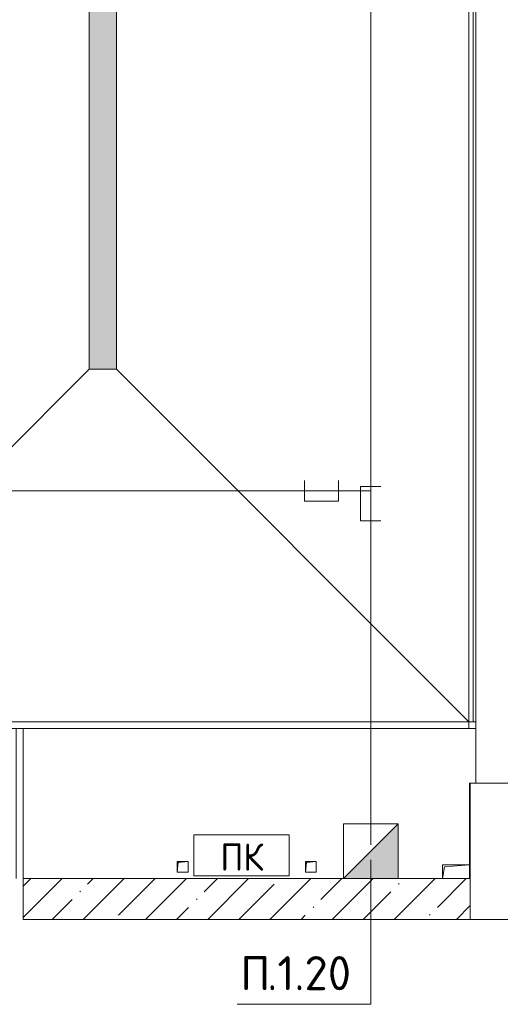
# Model space of a CAD drawing. Header units: millimetres. Extents: x -32229 to 169101, y -13689 to 125138.
# Tile 230 of 256: x 110130 to 113655, y 29227 to 36450. Entities that reach past the tile are written whole.
import ezdxf

# ---------------------------------------------------------------- set-up
doc = ezdxf.new("R2010")
doc.units = ezdxf.units.MM
for name, color, linetype, lineweight in [('A-____-NOTE-TEXT', 5, 'Continuous', 18), ('A-DETL-____-THIN', 7, 'Continuous', 9), ('A-FLOR-____-OTLN', 7, 'Continuous', 18), ('A-GENM-____-OTLN', 7, 'Continuous', 18), ('A-WALL-____-MCUT', 7, 'Continuous', 40), ('A-WALL-____-PATT', 7, 'Continuous', 40), ('G-____-____-TEXT', 7, 'Continuous', 9), ('M-EQPM-____-OTLN', 7, 'Continuous', 18), ('S-COLS-____-MCUT', 7, 'Continuous', 40)]:
    doc.layers.add(name, color=color, linetype=linetype, lineweight=lineweight)
doc.layers.add('A-DETL-____-OTLN', color=7, linetype='Continuous', lineweight=9, true_color=0x00a600)
doc.styles.add('GOST Common', font='GOST_Common.ttf', dxfattribs={"height": 200})
doc.styles.add('ISOCPEUR', font='isocpeur.ttf', dxfattribs={"height": 250})

# ---------------------------------------------------------------- blocks, each defined once
blk = doc.blocks.new('АР_Канал вертикальный прямоугольный - АПТ-5386077--01 ЭМ')
at = {"layer": 'M-EQPM-____-OTLN', "color": 253, "lineweight": 13, "true_color": 0xaaaaaa}
for p, q in [((40, 40), (-40, 40)), ((-40, 40), (-40, -40)), ((40, 40), (-40, 40)), ((-40, 40), (-40, -40)), ((-40, -40), (-40, 40)), ((-40, 40), (40, 40)), ((-40, -40), (-32, 32)), ((-40, -40), (-32, 32)), ((-32, 32), (40, 40)), ((-32, 32), (40, 40)), ((40, -40), (40, 40)), ((40, 40), (40, -40)), ((-40, -40), (40, -40)), ((40, -40), (-40, -40))]:
    blk.add_line(p, q, dxfattribs=at)
blk = doc.blocks.new('АР_Канал вертикальный прямоугольный - ОВ-5438748--01 ЭМ')
at = {"layer": 'M-EQPM-____-OTLN', "color": 253, "lineweight": 13, "true_color": 0xaaaaaa}
for p, q in [((100, 50), (-100, 50)), ((-100, 50), (-100, -50)), ((100, 50), (-100, 50)), ((-100, 50), (-100, -50)), ((-100, -50), (-100, 50)), ((-100, 50), (100, 50)), ((-100, -50), (-85, 35)), ((-100, -50), (-85, 35)), ((-85, 35), (100, 50)), ((-85, 35), (100, 50)), ((100, -50), (100, 50)), ((100, 50), (100, -50)), ((-100, -50), (100, -50)), ((100, -50), (-100, -50))]:
    blk.add_line(p, q, dxfattribs=at)
blk = doc.blocks.new('АР_Канал вертикальный прямоугольный - ПК-V49--01 ЭМ')
at = {"layer": 'M-EQPM-____-OTLN', "color": 253, "lineweight": 13, "true_color": 0xaaaaaa}
for p, q in [((350, 150), (-350, 150)), ((-350, 150), (-350, -150)), ((-350, -150), (-350, 150)), ((-350, 150), (350, 150)), ((350, -150), (350, 150)), ((350, 150), (350, -150)), ((-350, -150), (350, -150)), ((350, -150), (-350, -150))]:
    blk.add_line(p, q, dxfattribs=at)
blk = doc.blocks.new('АР-Заполнение деф_ шва - Д_ш_-5381064--01 ЭМ')
at = {"layer": 'A-GENM-____-OTLN', "color": 253, "lineweight": 13, "true_color": 0xaaaaaa}
for p, q in [((0, 25), (27292.93344, 25)), ((0, -25), (27292.93344, -25))]:
    blk.add_line(p, q, dxfattribs=at)
blk = doc.blocks.new('АР-Заполнение деф_ шва - Д_ш_-4330731--01 ЭМ')
at = {"layer": 'A-GENM-____-OTLN', "color": 253, "lineweight": 13, "true_color": 0xaaaaaa}
for p, q in [((0, 25), (5470, 25)), ((0, -25), (5470, -25))]:
    blk.add_line(p, q, dxfattribs=at)
blk = doc.blocks.new('АР-Заполнение деф_ шва - Д_ш_-V79--01 ЭМ')
at = {"layer": 'A-GENM-____-OTLN', "color": 253, "lineweight": 13, "true_color": 0xaaaaaa}
for p, q in [((0, 25), (1100, 25)), ((0, -25), (1100, -25))]:
    blk.add_line(p, q, dxfattribs=at)
blk = doc.blocks.new('АР_Лоток - 200х100h_ЛВ1-7518958--01 ЭМ')
at = {"layer": 'M-EQPM-____-OTLN', "lineweight": 13, "true_color": 0xf3f3f3}
blk.add_hatch(color=7, dxfattribs=at).paths.add_polyline_path([(0, -100), (10190, -100), (10190, 100), (0, 100)])
blk = doc.blocks.new('Наметкина 10_РД_АР_П_отсоединено_rvt-1--01 ЭМ')
at = {"layer": 'A-WALL-____-PATT', "lineweight": 5, "true_color": 0xaaaaaa}
h = blk.add_hatch(dxfattribs=at)
h.set_pattern_fill('FP_1', color=253, style=0, pattern_type=2)
h.set_pattern_definition([(45, (0, 0), (-228.0985, 228.0985), []), (45, (228.1, 0), (-228.0985, 228.0985), [403.225, -80.645, 6.706, -73.939])])
h.paths.add_polyline_path([(110155.3, 29850), (113435.3, 29850), (113435.3, 30150), (110155.3, 30150)])
at = {"layer": 'A-FLOR-____-OTLN', "color": 253, "lineweight": 13, "true_color": 0xaaaaaa}
for p, q in [((113425.3, 58550), (113425.3, 31300)), ((113455.3, 31300), (113455.3, 58550.1)), ((113475.3, 30850), (113475.3, 58550)), ((110640.3, 33885), (110640.3, 55965)), ((110840.3, 55965), (110840.3, 33885)), ((108055.3, 31300), (110640.3, 33885)), ((110840.3, 33885), (110640.3, 33885)), ((113425.3, 31300), (110840.3, 33885)), ((113425.3, 31300), (108055.3, 31300)), ((113425.3, 31300), (113455.3, 31300)), ((113475.3, 31250), (110155.3, 31250)), ((110155.3, 31250), (110155.3, 30150)), ((113475.3, 30850), (113475.3, 31250)), ((113430.3, 30250), (113430.3, 30850)), ((113430.3, 30850), (113435.3, 30850))]:
    blk.add_line(p, q, dxfattribs=at)
at = {"layer": 'A-WALL-____-MCUT', "color": 253, "lineweight": 13, "true_color": 0xaaaaaa}
for p, q in [((113230.3, 30150), (110155.3, 30150)), ((110155.3, 30150), (110155.3, 29850)), ((113435.3, 30150), (113430.3, 30150)), ((113435.3, 29850), (113435.3, 30150)), ((110155.3, 29850), (113435.3, 29850))]:
    blk.add_line(p, q, dxfattribs=at)
at = {"layer": 'S-COLS-____-MCUT', "color": 253, "lineweight": 15, "true_color": 0xaaaaaa}
for p, q in [((113435.3, 30850), (113435.3, 29850)), ((113835.3, 30850), (113435.3, 30850)), ((113435.3, 29850), (113835.3, 29850))]:
    blk.add_line(p, q, dxfattribs=at)
at = {"layer": 'A-GENM-____-OTLN', "color": 253, "lineweight": 13, "true_color": 0xaaaaaa, "rotation": 270}
for name, p in [('АР-Заполнение деф_ шва - Д_ш_-5381064--01 ЭМ', (113450.3, 58542.9)), ('АР-Заполнение деф_ шва - Д_ш_-V79--01 ЭМ', (110130.3, 31250))]:
    blk.add_blockref(name, p, dxfattribs=at)
at = {"layer": 'A-GENM-____-OTLN', "color": 253, "lineweight": 13, "true_color": 0xaaaaaa}
blk.add_blockref('АР-Заполнение деф_ шва - Д_ш_-4330731--01 ЭМ', (108005.3, 31275.1), dxfattribs=at)
at = {"layer": 'M-EQPM-____-OTLN', "color": 253, "lineweight": 13, "true_color": 0xaaaaaa, "rotation": 90.00000000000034}
blk.add_blockref('АР_Лоток - 200х100h_ЛВ1-7518958--01 ЭМ', (110740.3, 33885), dxfattribs=at)
at = {"layer": 'M-EQPM-____-OTLN', "color": 253, "lineweight": 13, "true_color": 0xaaaaaa}
for name, p in [('АР_Канал вертикальный прямоугольный - ПК-V49--01 ЭМ', (111757.1, 30320)), ('АР_Канал вертикальный прямоугольный - АПТ-5386077--01 ЭМ', (111325.3, 30235)), ('АР_Канал вертикальный прямоугольный - АПТ-5386077--01 ЭМ', (112265.3, 30235)), ('АР_Канал вертикальный прямоугольный - ОВ-5438748--01 ЭМ', (113330.3, 30200))]:
    blk.add_blockref(name, p, dxfattribs=at)
at = {"layer": 'A-____-NOTE-TEXT', "color": 253, "lineweight": 5, "true_color": 0xaaaaaa, "insert": (111601.9, 30407.2), "char_height": 200, "width": 384.81, "attachment_point": 1, "style": 'GOST Common'}
blk.add_mtext('ПК', dxfattribs=at)
blk = doc.blocks.new('УГО_Шкаф - УГО_Шкаф-V122--01 ЭМ')
at = {"layer": 'A-____-NOTE-TEXT', "lineweight": 9, "true_color": 0x0000ff}
blk.add_hatch(color=5, dxfattribs=at).paths.add_polyline_path([(1, 2), (1, 0), (-1, 0)])
at = {"layer": 'A-____-NOTE-TEXT', "color": 5, "lineweight": 9, "true_color": 0x0000ff}
for p, q in [((-1, 0), (-1, 2)), ((-1, 2), (1, 2)), ((1, 2), (-1, 0)), ((1, 0), (1, 2)), ((1, 0), (1, 2)), ((1, 0), (-1, 0)), ((-1, 0), (1, 0))]:
    blk.add_line(p, q, dxfattribs=at)

msp = doc.modelspace()

# ---------------------------------------------------------------- linework, layer by layer
at = {"layer": 'A-DETL-____-OTLN', "color": 5, "true_color": 0x0000ff}
for p, q in [((112705, 57627), (112705, 30397)), ((112219.7, 33068.8), (112219.7, 32918.8)), ((112469.7, 32918.8), (112469.7, 33068.8)), ((112780, 33024.4), (112630, 33024.4)), ((112630, 33024.4), (112630, 32774.4)), ((112705, 32993.8), (103898.9, 32993.8)), ((112219.7, 32918.8), (112469.7, 32918.8)), ((112630, 32774.4), (112780, 32774.4))]:
    msp.add_line(p, q, dxfattribs=at)
at = {"layer": 'A-DETL-____-THIN'}
for q in [(112705, 30286.7), (111725, 29226.7)]:
    msp.add_line((112705, 29226.7), q, dxfattribs=at)

# ---------------------------------------------------------------- block references
at = {"lineweight": 5}
msp.add_blockref('Наметкина 10_РД_АР_П_отсоединено_rvt-1--01 ЭМ', (0, 0), dxfattribs=at)
at = {"layer": 'A-____-NOTE-TEXT', "color": 5, "lineweight": 9, "true_color": 0x0000ff, "xscale": 200, "yscale": 200, "zscale": 200}
msp.add_blockref('УГО_Шкаф - УГО_Шкаф-V122--01 ЭМ', (112705.8, 30150), dxfattribs=at)

# ---------------------------------------------------------------- texts
at = {"layer": 'G-____-____-TEXT', "char_height": 250, "attachment_point": 1, "style": 'ISOCPEUR'}
for s, insert, width in [('\\fISOCPEUR|b0|i0|c204|p34|;П', (111747.9, 29580.3), 240.506), ('.1.20', (111946.3, 29580.3), 753.586)]:
    msp.add_mtext(s, dxfattribs=dict(at, insert=insert, width=width))

doc.saveas('drawing.dxf')
